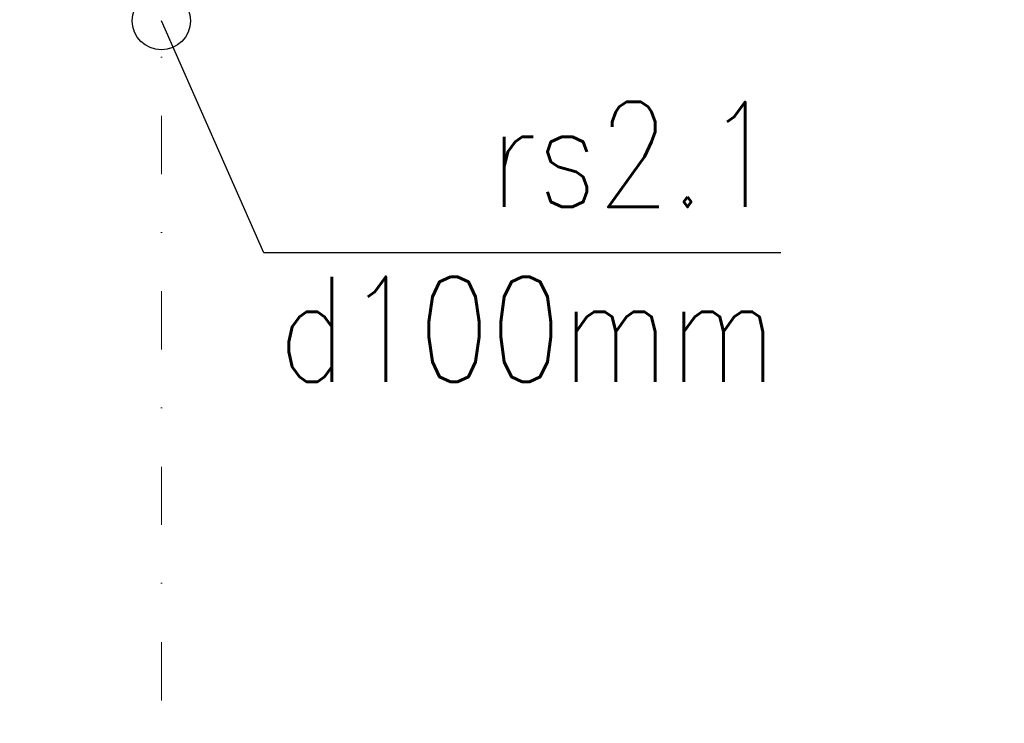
# Model space of a CAD drawing. Header units: millimetres. Extents: x 22865 to 60762, y -18816 to 15611.
# Tile 209 of 256: x 35481 to 35650, y 5212 to 5333. Entities that reach past the tile are written whole.
import ezdxf

# ---------------------------------------------------------------- set-up
doc = ezdxf.new("R2010")
doc.units = ezdxf.units.MM
doc.linetypes.add('1_12', pattern=[3, 1, -1, 0, -1])
doc.layers.add('OSIE SCIAN', color=151, linetype='Continuous', lineweight=18, plot=False)
doc.layers.add('plyty warstwowe PIR', color=200, linetype='Continuous')
doc.layers.add('widokowa', color=2, linetype='Continuous')
doc.styles.add('1-100', font='simplex.shx', dxfattribs={"width": 0.8, "height": 15})
doc.styles.add('1-50', font='simplex.shx', dxfattribs={"width": 0.8, "height": 12})
doc.dimstyles.new('1-100', dxfattribs={"dimscale": 0.5, "dimtxt": 100, "dimasz": 1, "dimexe": 0.18, "dimexo": 0.0625, "dimgap": 5, "dimtad": 1, "dimdec": 1, "dimzin": 0, "dimdsep": 46, "dimtxsty": '1-100', "dimblk1": 'K', "dimblk2": 'K', "dimsah": 1, "dimcen": 0.09, "dimse1": 1, "dimse2": 1, "dimadec": 0, "dimazin": 0, "dimtfac": 1, "dimtdec": 1, "dimtofl": 0, "dimtmove": 0, "dimatfit": 3, "dimldrblk": 'K', "dimfxl": 0, "dimtolj": 1, "dimtzin": 0, "dimarcsym": 0})

# ---------------------------------------------------------------- blocks, each defined once
blk = doc.blocks.new('K')
for p, q in [((0, -19.11), (0, 19.11)), ((-19.11, 0), (19.11, 0))]:
    blk.add_line(p, q)
blk.add_circle((0, 0), 2.02)
blk = doc.blocks.new('*D932')
at = {"layer": 'widokowa', "color": 0, "lineweight": -2}
blk.add_line((38422.47, 5005.02), (34905.97, 5005.02), dxfattribs=at)
at = {"layer": 'widokowa', "color": 0, "linetype": 'ByBlock', "lineweight": -2, "xscale": 0.5, "yscale": 0.5, "zscale": 0.5, "rotation": 180}
blk.add_blockref('K', (34905.47, 5005.02), dxfattribs=at)
at = {"layer": 'widokowa', "color": 0, "linetype": 'ByBlock', "lineweight": -2, "xscale": 0.5, "yscale": 0.5, "zscale": 0.5}
blk.add_blockref('K', (38422.97, 5005.02), dxfattribs=at)
at = {"layer": 'widokowa', "color": 0, "ltscale": 0.2, "insert": (36664.22, 5015.02), "char_height": 15, "attachment_point": 5, "style": '1-100'}
blk.add_mtext('\\A1;3517.5', dxfattribs=at)

msp = doc.modelspace()

# ---------------------------------------------------------------- linework, layer by layer
at = {"layer": 'OSIE SCIAN', "linetype": '1_12', "lineweight": 15, "ltscale": 10}
msp.add_line((35505.47, 7152.56), (35505.47, 4895.56), dxfattribs=at)
at = {"layer": 'plyty warstwowe PIR', "lineweight": -2}
for p, q in [((35523.05, 5292.98), (35505.47, 5332.8)), ((35611.87, 5292.98), (35523.05, 5292.98))]:
    msp.add_line(p, q, dxfattribs=at)
msp.add_circle((35505.47, 5332.8), 5, dxfattribs=at)

# ---------------------------------------------------------------- texts
at = {"layer": 'plyty warstwowe PIR', "lineweight": -2, "insert": (34955.86, 5318.86), "char_height": 18, "width": 655.4139, "attachment_point": 1, "style": '1-50'}
msp.add_mtext('\\pxqr;{\\Fsimplex,bigfont|c238;rs2.1\\Pd100mm}', dxfattribs=at)

# ---------------------------------------------------------------- dimensions: what is measured, and where the dimension line sits
at = {"layer": 'widokowa', "color": 1}
dim = msp.add_linear_dim(base=(34905.47, 5005.02), p1=(38422.97, 5313.59), p2=(34905.47, 5313.59), dimstyle='1-100', dxfattribs=at)
dim.commit()
dim.dimension.update_dxf_attribs({"geometry": '*D932', "text_midpoint": (36664.22, 5015.02)})

doc.saveas('drawing.dxf')
